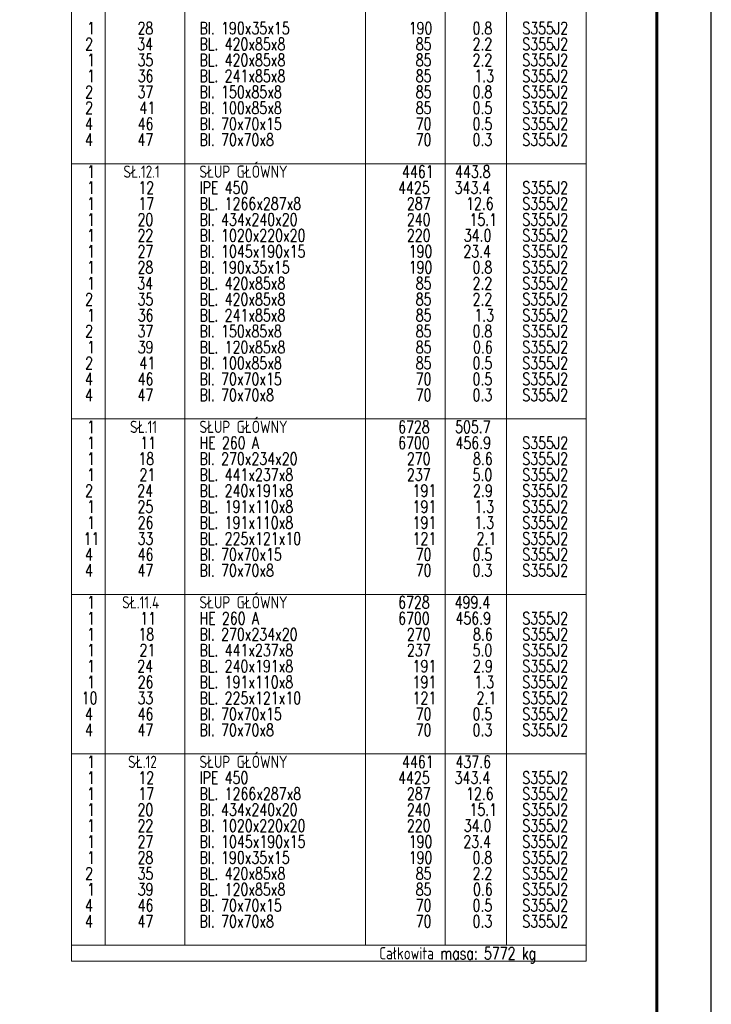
# Model space of a CAD drawing. Header units: millimetres. Extents: x 2097 to 3301, y 14853 to 15503.
# Tile 77 of 97: x 3172 to 3299, y 15014 to 15195. Entities that reach past the tile are written whole.
import ezdxf

# ---------------------------------------------------------------- set-up
doc = ezdxf.new("R2010")
doc.units = ezdxf.units.MM
doc.header["$LTSCALE"] = 10
doc.layers.add('_FORMATKA', color=8, linetype='Continuous', plot=False)
doc.layers.add('_RAMKA', color=7, linetype='Continuous', lineweight=35)
doc.layers.add('PS_DIM', color=4, linetype='Continuous', lineweight=13)
doc.styles.add('simplex', font='simplex.shx', dxfattribs={"width": 0.75})

# ---------------------------------------------------------------- blocks, each defined once
blk = doc.blocks.new('*X1653')
at = {"color": 7}
for p, q in [((3181.9, 15405.2), (3181.9, 15022.02)), ((3276.4, 15022.02), (3276.4, 15405.2)), ((3181.9, 15022.02), (3276.4, 15022.02))]:
    blk.add_line(p, q, dxfattribs=at)
at = {"color": 3}
for p, q in [((3188.09, 15405.2), (3188.09, 15024.95)), ((3202.71, 15405.2), (3202.71, 15024.95)), ((3235.9, 15405.2), (3235.9, 15024.95)), ((3250.53, 15405.2), (3250.53, 15024.95)), ((3261.78, 15405.2), (3261.78, 15024.95)), ((3181.9, 15168.27), (3276.4, 15168.27)), ((3181.9, 15121.47), (3276.4, 15121.47)), ((3181.9, 15089.3), (3276.4, 15089.3)), ((3181.9, 15060.05), (3276.4, 15060.05)), ((3181.9, 15024.95), (3276.4, 15024.95))]:
    blk.add_line(p, q, dxfattribs=at)
at = {"color": 4, "style": 'simplex', "width": 0.75}
for s, p in [('Bl. 190x35x15', (3205.41, 15192.01)), ('1', (3184.8, 15192.01)), ('28', (3194.04, 15192.01)), ('190', (3243.81, 15192.01)), ('0.8', (3255.54, 15192.01)), ('S355J2', (3264.67, 15192.01)), ('2', (3184.43, 15189.09)), ('34', (3194, 15189.09)), ('BL. 420x85x8', (3205.41, 15189.09)), ('85', (3245.1, 15189.09)), ('2.2', (3255.54, 15189.09)), ('S355J2', (3264.67, 15189.09)), ('1', (3184.8, 15186.16)), ('35', (3194.04, 15186.16)), ('BL. 420x85x8', (3205.41, 15186.16)), ('85', (3245.1, 15186.16)), ('2.2', (3255.54, 15186.16)), ('S355J2', (3264.67, 15186.16)), ('1', (3184.8, 15183.24)), ('36', (3194.08, 15183.24)), ('BL. 241x85x8', (3205.41, 15183.24)), ('85', (3245.1, 15183.24)), ('1.3', (3255.86, 15183.24)), ('S355J2', (3264.67, 15183.24)), ('2', (3184.43, 15180.31)), ('37', (3194.04, 15180.31)), ('Bl. 150x85x8', (3205.41, 15180.31)), ('85', (3245.1, 15180.31)), ('0.8', (3255.54, 15180.31)), ('S355J2', (3264.67, 15180.31)), ('2', (3184.43, 15177.39)), ('41', (3194.4, 15177.39)), ('Bl. 100x85x8', (3205.41, 15177.39)), ('85', (3245.1, 15177.39)), ('0.5', (3255.54, 15177.39)), ('S355J2', (3264.67, 15177.39)), ('4', (3184.39, 15174.46)), ('46', (3194.08, 15174.46)), ('Bl. 70x70x15', (3205.41, 15174.46)), ('70', (3245.1, 15174.46)), ('0.5', (3255.54, 15174.46)), ('S355J2', (3264.67, 15174.46)), ('4', (3184.39, 15171.54)), ('47', (3194.04, 15171.54)), ('Bl. 70x70x8', (3205.41, 15171.54)), ('70', (3245.1, 15171.54)), ('0.3', (3255.54, 15171.54)), ('S355J2', (3264.67, 15171.54)), ('1', (3184.8, 15162.76)), ('12', (3194.2, 15162.76)), ('IPE 450', (3205.41, 15162.76)), ('4425', (3241.88, 15162.76)), ('343.4', (3252.25, 15162.76)), ('S355J2', (3264.67, 15162.76)), ('1', (3184.8, 15159.84)), ('17', (3194.2, 15159.84)), ('BL. 1266x287x8', (3205.41, 15159.84)), ('287', (3243.49, 15159.84)), ('12.6', (3254.34, 15159.84)), ('S355J2', (3264.67, 15159.84)), ('1', (3184.8, 15156.91)), ('20', (3194.04, 15156.91)), ('Bl. 434x240x20', (3205.41, 15156.91)), ('240', (3243.49, 15156.91)), ('15.1', (3254.98, 15156.91)), ('S355J2', (3264.67, 15156.91)), ('1', (3184.8, 15153.99)), ('22', (3194.04, 15153.99)), ('Bl. 1020x220x20', (3205.41, 15153.99)), ('220', (3243.49, 15153.99)), ('34.0', (3253.93, 15153.99)), ('S355J2', (3264.67, 15153.99)), ('1', (3184.8, 15151.06)), ('27', (3194.04, 15151.06)), ('Bl. 1045x190x15', (3205.41, 15151.06)), ('190', (3243.81, 15151.06)), ('23.4', (3253.85, 15151.06)), ('S355J2', (3264.67, 15151.06)), ('1', (3184.8, 15148.14)), ('28', (3194.04, 15148.14)), ('Bl. 190x35x15', (3205.41, 15148.14)), ('190', (3243.81, 15148.14)), ('0.8', (3255.54, 15148.14)), ('S355J2', (3264.67, 15148.14)), ('1', (3184.8, 15145.21)), ('34', (3194, 15145.21)), ('BL. 420x85x8', (3205.41, 15145.21)), ('85', (3245.1, 15145.21)), ('2.2', (3255.54, 15145.21)), ('S355J2', (3264.67, 15145.21)), ('2', (3184.43, 15142.29)), ('35', (3194.04, 15142.29)), ('BL. 420x85x8', (3205.41, 15142.29)), ('85', (3245.1, 15142.29)), ('2.2', (3255.54, 15142.29)), ('S355J2', (3264.67, 15142.29)), ('1', (3184.8, 15139.36)), ('36', (3194.08, 15139.36)), ('BL. 241x85x8', (3205.41, 15139.36)), ('85', (3245.1, 15139.36)), ('1.3', (3255.86, 15139.36)), ('S355J2', (3264.67, 15139.36)), ('2', (3184.43, 15136.44)), ('37', (3194.04, 15136.44)), ('Bl. 150x85x8', (3205.41, 15136.44)), ('85', (3245.1, 15136.44)), ('0.8', (3255.54, 15136.44)), ('S355J2', (3264.67, 15136.44)), ('1', (3184.8, 15133.51)), ('39', (3194.08, 15133.51)), ('BL. 120x85x8', (3205.41, 15133.51)), ('85', (3245.1, 15133.51)), ('0.6', (3255.62, 15133.51)), ('S355J2', (3264.67, 15133.51)), ('Bl. 100x85x8', (3205.41, 15130.59)), ('2', (3184.43, 15130.59)), ('41', (3194.4, 15130.59)), ('85', (3245.1, 15130.59)), ('0.5', (3255.54, 15130.59)), ('S355J2', (3264.67, 15130.59)), ('4', (3184.39, 15127.66)), ('46', (3194.08, 15127.66)), ('Bl. 70x70x15', (3205.41, 15127.66)), ('70', (3245.1, 15127.66)), ('0.5', (3255.54, 15127.66)), ('S355J2', (3264.67, 15127.66)), ('4', (3184.39, 15124.74)), ('47', (3194.04, 15124.74)), ('Bl. 70x70x8', (3205.41, 15124.74)), ('70', (3245.1, 15124.74)), ('0.3', (3255.54, 15124.74)), ('S355J2', (3264.67, 15124.74)), ('1', (3184.8, 15115.96)), ('11', (3194.56, 15115.96)), ('HE 260 A', (3205.41, 15115.96)), ('6700', (3241.88, 15115.96)), ('456.9', (3252.41, 15115.96)), ('S355J2', (3264.67, 15115.96)), ('1', (3184.8, 15113.04)), ('18', (3194.2, 15113.04)), ('Bl. 270x234x20', (3205.41, 15113.04)), ('270', (3243.49, 15113.04)), ('8.6', (3255.62, 15113.04)), ('S355J2', (3264.67, 15113.04)), ('1', (3184.8, 15110.11)), ('21', (3194.4, 15110.11)), ('BL. 441x237x8', (3205.41, 15110.11)), ('237', (3243.49, 15110.11)), ('5.0', (3255.54, 15110.11)), ('S355J2', (3264.67, 15110.11)), ('2', (3184.43, 15107.19)), ('24', (3194, 15107.19)), ('BL. 240x191x8', (3205.41, 15107.19)), ('191', (3244.53, 15107.19)), ('2.9', (3255.62, 15107.19)), ('S355J2', (3264.67, 15107.19)), ('1', (3184.8, 15104.26)), ('25', (3194.04, 15104.26)), ('BL. 191x110x8', (3205.41, 15104.26)), ('191', (3244.53, 15104.26)), ('1.3', (3255.86, 15104.26)), ('S355J2', (3264.67, 15104.26)), ('1', (3184.8, 15101.34)), ('26', (3194.08, 15101.34)), ('BL. 191x110x8', (3205.41, 15101.34)), ('191', (3244.53, 15101.34)), ('1.3', (3255.86, 15101.34)), ('S355J2', (3264.67, 15101.34)), ('11', (3184.15, 15098.41)), ('33', (3194.04, 15098.41)), ('BL. 225x121x10', (3205.41, 15098.41)), ('121', (3244.53, 15098.41)), ('2.1', (3256.26, 15098.41)), ('S355J2', (3264.67, 15098.41)), ('4', (3184.39, 15095.49)), ('46', (3194.08, 15095.49)), ('Bl. 70x70x15', (3205.41, 15095.49)), ('70', (3245.1, 15095.49)), ('0.5', (3255.54, 15095.49)), ('S355J2', (3264.67, 15095.49)), ('4', (3184.39, 15092.56)), ('47', (3194.04, 15092.56)), ('Bl. 70x70x8', (3205.41, 15092.56)), ('70', (3245.1, 15092.56)), ('0.3', (3255.54, 15092.56)), ('S355J2', (3264.67, 15092.56)), ('1', (3184.8, 15083.79)), ('11', (3194.56, 15083.79)), ('HE 260 A', (3205.41, 15083.79)), ('6700', (3241.88, 15083.79)), ('456.9', (3252.41, 15083.79)), ('S355J2', (3264.67, 15083.79)), ('1', (3184.8, 15080.86)), ('18', (3194.2, 15080.86)), ('Bl. 270x234x20', (3205.41, 15080.86)), ('270', (3243.49, 15080.86)), ('8.6', (3255.62, 15080.86)), ('S355J2', (3264.67, 15080.86)), ('1', (3184.8, 15077.94)), ('21', (3194.4, 15077.94)), ('BL. 441x237x8', (3205.41, 15077.94)), ('237', (3243.49, 15077.94)), ('5.0', (3255.54, 15077.94)), ('S355J2', (3264.67, 15077.94)), ('1', (3184.8, 15075.01)), ('24', (3194, 15075.01)), ('BL. 240x191x8', (3205.41, 15075.01)), ('191', (3244.53, 15075.01)), ('2.9', (3255.62, 15075.01)), ('S355J2', (3264.67, 15075.01)), ('1', (3184.8, 15072.09)), ('26', (3194.08, 15072.09)), ('BL. 191x110x8', (3205.41, 15072.09)), ('191', (3244.53, 15072.09)), ('1.3', (3255.86, 15072.09)), ('S355J2', (3264.67, 15072.09)), ('10', (3183.79, 15069.16)), ('33', (3194.04, 15069.16)), ('BL. 225x121x10', (3205.41, 15069.16)), ('121', (3244.53, 15069.16)), ('2.1', (3256.26, 15069.16)), ('S355J2', (3264.67, 15069.16)), ('4', (3184.39, 15066.24)), ('46', (3194.08, 15066.24)), ('Bl. 70x70x15', (3205.41, 15066.24)), ('70', (3245.1, 15066.24)), ('0.5', (3255.54, 15066.24)), ('S355J2', (3264.67, 15066.24)), ('4', (3184.39, 15063.31)), ('47', (3194.04, 15063.31)), ('Bl. 70x70x8', (3205.41, 15063.31)), ('70', (3245.1, 15063.31)), ('0.3', (3255.54, 15063.31)), ('S355J2', (3264.67, 15063.31)), ('1', (3184.8, 15054.54)), ('12', (3194.2, 15054.54)), ('IPE 450', (3205.41, 15054.54)), ('4425', (3241.88, 15054.54)), ('343.4', (3252.25, 15054.54)), ('S355J2', (3264.67, 15054.54)), ('1', (3184.8, 15051.61)), ('17', (3194.2, 15051.61)), ('BL. 1266x287x8', (3205.41, 15051.61)), ('287', (3243.49, 15051.61)), ('12.6', (3254.34, 15051.61)), ('S355J2', (3264.67, 15051.61)), ('1', (3184.8, 15048.69)), ('20', (3194.04, 15048.69)), ('Bl. 434x240x20', (3205.41, 15048.69)), ('240', (3243.49, 15048.69)), ('15.1', (3254.98, 15048.69)), ('S355J2', (3264.67, 15048.69)), ('Bl. 1020x220x20', (3205.41, 15045.76)), ('1', (3184.8, 15045.76)), ('22', (3194.04, 15045.76)), ('220', (3243.49, 15045.76)), ('34.0', (3253.93, 15045.76)), ('S355J2', (3264.67, 15045.76)), ('1', (3184.8, 15042.84)), ('27', (3194.04, 15042.84)), ('Bl. 1045x190x15', (3205.41, 15042.84)), ('190', (3243.81, 15042.84)), ('23.4', (3253.85, 15042.84)), ('S355J2', (3264.67, 15042.84)), ('1', (3184.8, 15039.91)), ('28', (3194.04, 15039.91)), ('Bl. 190x35x15', (3205.41, 15039.91)), ('190', (3243.81, 15039.91)), ('0.8', (3255.54, 15039.91)), ('S355J2', (3264.67, 15039.91)), ('2', (3184.43, 15036.99)), ('35', (3194.04, 15036.99)), ('BL. 420x85x8', (3205.41, 15036.99)), ('85', (3245.1, 15036.99)), ('2.2', (3255.54, 15036.99)), ('S355J2', (3264.67, 15036.99)), ('1', (3184.8, 15034.06)), ('39', (3194.08, 15034.06)), ('BL. 120x85x8', (3205.41, 15034.06)), ('85', (3245.1, 15034.06)), ('0.6', (3255.62, 15034.06)), ('S355J2', (3264.67, 15034.06)), ('4', (3184.39, 15031.14)), ('46', (3194.08, 15031.14)), ('Bl. 70x70x15', (3205.41, 15031.14)), ('70', (3245.1, 15031.14)), ('0.5', (3255.54, 15031.14)), ('S355J2', (3264.67, 15031.14)), ('4', (3184.39, 15028.21)), ('47', (3194.04, 15028.21)), ('Bl. 70x70x8', (3205.41, 15028.21)), ('70', (3245.1, 15028.21)), ('0.3', (3255.54, 15028.21)), ('S355J2', (3264.67, 15028.21))]:
    blk.add_text(s, height=2.25, dxfattribs=at).set_placement(p)
at = {"color": 3, "style": 'simplex', "width": 0.75}
for s, p in [('1', (3184.8, 15165.69)), ('SŁ.12.1', (3191.46, 15165.69)), ('SŁUP GŁÓWNY', (3205.41, 15165.69)), ('4461', (3242.6, 15165.69)), ('443.8', (3252.33, 15165.69)), ('1', (3184.8, 15118.89)), ('SŁ.11', (3192.67, 15118.89)), ('SŁUP GŁÓWNY', (3205.41, 15118.89)), ('6728', (3241.88, 15118.89)), ('505.7', (3252.33, 15118.89)), ('SŁUP GŁÓWNY', (3205.41, 15086.71)), ('1', (3184.8, 15086.71)), ('SŁ.11.4', (3191.22, 15086.71)), ('6728', (3241.88, 15086.71)), ('499.4', (3252.25, 15086.71)), ('1', (3184.8, 15057.46)), ('SŁ.12', (3192.31, 15057.46)), ('SŁUP GŁÓWNY', (3205.41, 15057.46)), ('4461', (3242.6, 15057.46)), ('437.6', (3252.41, 15057.46))]:
    blk.add_text(s, height=2.25, dxfattribs=at).set_placement(p)
at = {"color": 1, "style": 'simplex', "width": 0.75}
blk.add_text('Całkowita masa: 5772 kg', height=2.25, dxfattribs=at).set_placement((3238.39, 15022.36))

msp = doc.modelspace()

# ---------------------------------------------------------------- linework, layer by layer
at = {"layer": '_FORMATKA', "lineweight": -3}
msp.add_lwpolyline([(2099.35, 14880.62), (3299.35, 14880.62), (3299.35, 15474.62), (2099.35, 15474.62)], close=True, dxfattribs=at)
at = {"layer": '_RAMKA', "lineweight": -3, "const_width": 0.5}
msp.add_lwpolyline([(2129.35, 14890.62), (3289.35, 14890.62), (3289.35, 15464.62), (2129.35, 15464.62)], close=True, dxfattribs=at)

# ---------------------------------------------------------------- block references
at = {"layer": 'PS_DIM', "color": 2, "linetype": 'Continuous'}
msp.add_blockref('*X1653', (0, 0), dxfattribs=at)

doc.saveas('drawing.dxf')
